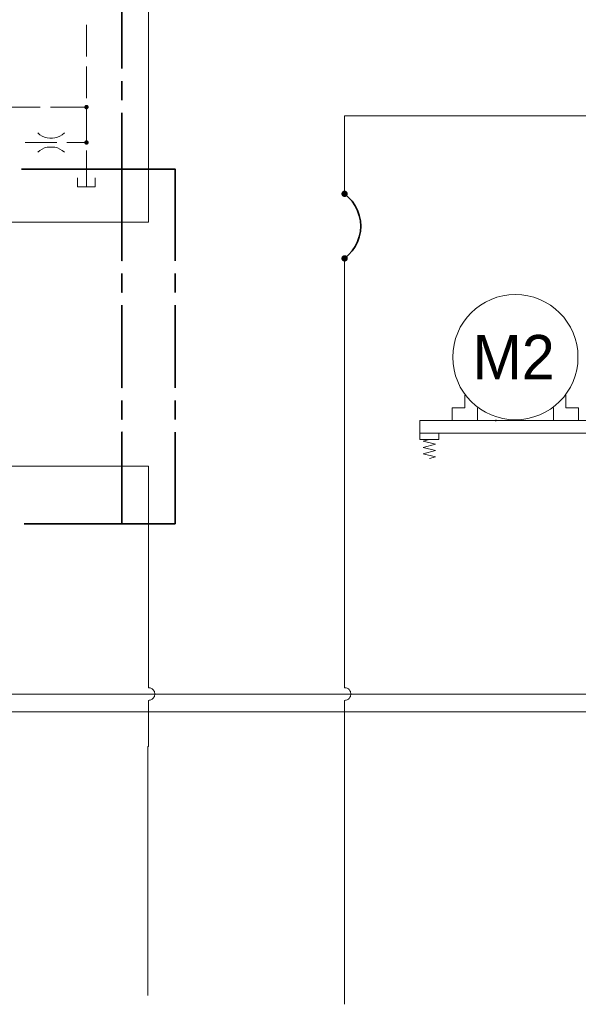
# Model space of a CAD drawing. Header units: millimetres. Extents: x 0 to 203, y 0 to 47.
# Tile 118 of 196: x 147.46 to 150.93, y 3.84 to 9.95. Entities that reach past the tile are written whole.
import ezdxf

# ---------------------------------------------------------------- set-up
doc = ezdxf.new("R2010")
doc.units = ezdxf.units.MM
for name, color, linetype in [('PDF_Geomertry', 7, 'Continuous'), ('PDF_Solid Fills', 7, 'Continuous'), ('PDF_Text', 7, 'Continuous')]:
    doc.layers.add(name, color=color, linetype=linetype)
doc.styles.add('PDF Arial', font='txt')

msp = doc.modelspace()

# ---------------------------------------------------------------- hatches: boundary and pattern name
at = {"layer": 'PDF_Solid Fills', "transparency": 33554559}
for points in [[(147.8721, 9.4049), (147.8588, 9.4082), (147.8596, 9.4096)], [(147.8721, 9.4049), (147.8588, 9.4082), (147.8596, 9.4096)], [(147.8721, 9.4049), (147.8596, 9.4096), (147.8602, 9.4118)], [(147.8721, 9.4049), (147.8596, 9.4096), (147.8602, 9.4118)], [(147.8721, 9.4049), (147.8602, 9.4118), (147.861, 9.4132)], [(147.8721, 9.4049), (147.8602, 9.4118), (147.861, 9.4132)], [(147.8721, 9.4049), (147.861, 9.4132), (147.8624, 9.4146)], [(147.8721, 9.4049), (147.861, 9.4132), (147.8624, 9.4146)], [(147.8721, 9.4049), (147.8624, 9.4146), (147.8638, 9.4151)], [(147.8721, 9.4049), (147.8624, 9.4146), (147.8638, 9.4151)], [(147.8721, 9.4049), (147.8638, 9.4151), (147.8652, 9.4165)], [(147.8721, 9.4049), (147.8638, 9.4151), (147.8652, 9.4165)], [(147.8721, 9.4049), (147.8652, 9.4165), (147.8665, 9.4174)], [(147.8721, 9.4049), (147.8652, 9.4165), (147.8665, 9.4174)], [(147.8721, 9.4049), (147.8665, 9.4174), (147.8685, 9.4179)], [(147.8721, 9.4049), (147.8665, 9.4174), (147.8685, 9.4179)], [(147.8721, 9.4049), (147.8685, 9.4179), (147.8699, 9.4179)], [(147.8721, 9.4049), (147.8685, 9.4179), (147.8699, 9.4179)], [(147.8721, 9.4049), (147.8699, 9.4179), (147.8721, 9.4179)], [(147.8721, 9.4049), (147.8699, 9.4179), (147.8721, 9.4179)], [(147.8721, 9.4049), (147.8754, 9.4179), (147.8777, 9.4174)], [(147.8721, 9.4049), (147.874, 9.4179), (147.8754, 9.4179)], [(147.8721, 9.4049), (147.8721, 9.4179), (147.874, 9.4179)], [(147.8721, 9.4049), (147.8754, 9.4179), (147.8777, 9.4174)], [(147.8721, 9.4049), (147.874, 9.4179), (147.8754, 9.4179)], [(147.8721, 9.4049), (147.8721, 9.4179), (147.874, 9.4179)], [(147.8721, 9.4049), (147.8777, 9.4174), (147.879, 9.4165)], [(147.8721, 9.4049), (147.8777, 9.4174), (147.879, 9.4165)], [(147.8721, 9.4049), (147.879, 9.4165), (147.8804, 9.4151)], [(147.8721, 9.4049), (147.879, 9.4165), (147.8804, 9.4151)], [(147.8721, 9.4049), (147.8804, 9.4151), (147.8818, 9.4146)], [(147.8721, 9.4049), (147.8804, 9.4151), (147.8818, 9.4146)], [(147.8721, 9.4049), (147.8818, 9.4146), (147.8832, 9.4132)], [(147.8721, 9.4049), (147.8818, 9.4146), (147.8832, 9.4132)], [(147.8721, 9.4049), (147.8832, 9.4132), (147.8838, 9.4118)], [(147.8721, 9.4049), (147.8832, 9.4132), (147.8838, 9.4118)], [(147.8721, 9.4049), (147.8838, 9.4118), (147.8846, 9.4096)], [(147.8721, 9.4049), (147.8838, 9.4118), (147.8846, 9.4096)], [(147.8721, 9.4049), (147.8846, 9.4096), (147.8852, 9.4082)], [(147.8721, 9.4049), (147.8846, 9.4096), (147.8852, 9.4082)], [(147.8721, 9.4049), (147.8582, 9.4063), (147.8588, 9.4082)], [(147.8721, 9.4049), (147.8582, 9.4063), (147.8588, 9.4082)], [(147.8721, 9.4049), (147.8582, 9.4049), (147.8582, 9.4063)], [(147.8721, 9.4049), (147.8582, 9.4049), (147.8582, 9.4063)], [(147.8721, 9.4049), (147.8582, 9.4026), (147.8582, 9.4049)], [(147.8721, 9.4049), (147.8588, 9.4013), (147.8582, 9.4026)], [(147.8721, 9.4049), (147.8582, 9.4026), (147.8582, 9.4049)], [(147.8721, 9.4049), (147.8588, 9.4013), (147.8582, 9.4026)], [(147.8721, 9.4049), (147.8596, 9.3993), (147.8588, 9.4013)], [(147.8721, 9.4049), (147.8596, 9.3993), (147.8588, 9.4013)], [(147.8721, 9.4049), (147.8602, 9.3979), (147.8596, 9.3993)], [(147.8721, 9.4049), (147.8602, 9.3979), (147.8596, 9.3993)], [(147.8721, 9.4049), (147.861, 9.3965), (147.8602, 9.3979)], [(147.8721, 9.4049), (147.861, 9.3965), (147.8602, 9.3979)], [(147.8721, 9.4049), (147.8624, 9.3951), (147.861, 9.3965)], [(147.8721, 9.4049), (147.8624, 9.3951), (147.861, 9.3965)], [(147.8721, 9.4049), (147.8638, 9.3937), (147.8624, 9.3951)], [(147.8721, 9.4049), (147.8638, 9.3937), (147.8624, 9.3951)], [(147.8721, 9.4049), (147.8652, 9.3924), (147.8638, 9.3937)], [(147.8721, 9.4049), (147.8652, 9.3924), (147.8638, 9.3937)], [(147.8721, 9.4049), (147.8665, 9.3915), (147.8652, 9.3924)], [(147.8721, 9.4049), (147.8665, 9.3915), (147.8652, 9.3924)], [(147.8721, 9.4049), (147.8685, 9.3915), (147.8665, 9.3915)], [(147.8721, 9.4049), (147.8685, 9.3915), (147.8665, 9.3915)], [(147.8721, 9.4049), (147.8699, 9.391), (147.8685, 9.3915)], [(147.8721, 9.4049), (147.8699, 9.391), (147.8685, 9.3915)], [(147.8721, 9.4049), (147.8721, 9.391), (147.8699, 9.391)], [(147.8721, 9.4049), (147.8721, 9.391), (147.8699, 9.391)], [(147.8721, 9.4049), (147.8852, 9.4082), (147.886, 9.4063)], [(147.8721, 9.4049), (147.8852, 9.4082), (147.886, 9.4063)], [(147.8721, 9.4049), (147.886, 9.4063), (147.886, 9.4049)], [(147.8721, 9.4049), (147.886, 9.4063), (147.886, 9.4049)], [(147.8721, 9.4049), (147.874, 9.391), (147.8721, 9.391)], [(147.8721, 9.4049), (147.8754, 9.3915), (147.874, 9.391)], [(147.8721, 9.4049), (147.8777, 9.3915), (147.8754, 9.3915)], [(147.8721, 9.4049), (147.879, 9.3924), (147.8777, 9.3915)], [(147.8721, 9.4049), (147.8804, 9.3937), (147.879, 9.3924)], [(147.8721, 9.4049), (147.8818, 9.3951), (147.8804, 9.3937)], [(147.8721, 9.4049), (147.8832, 9.3965), (147.8818, 9.3951)], [(147.8721, 9.4049), (147.8838, 9.3979), (147.8832, 9.3965)], [(147.8721, 9.4049), (147.8846, 9.3993), (147.8838, 9.3979)], [(147.8721, 9.4049), (147.8852, 9.4013), (147.8846, 9.3993)], [(147.8721, 9.4049), (147.886, 9.4026), (147.8852, 9.4013)], [(147.8721, 9.4049), (147.886, 9.4049), (147.886, 9.4026)], [(147.8721, 9.4049), (147.874, 9.391), (147.8721, 9.391)], [(147.8721, 9.4049), (147.8754, 9.3915), (147.874, 9.391)], [(147.8721, 9.4049), (147.8777, 9.3915), (147.8754, 9.3915)], [(147.8721, 9.4049), (147.879, 9.3924), (147.8777, 9.3915)], [(147.8721, 9.4049), (147.8804, 9.3937), (147.879, 9.3924)], [(147.8721, 9.4049), (147.8818, 9.3951), (147.8804, 9.3937)], [(147.8721, 9.4049), (147.8832, 9.3965), (147.8818, 9.3951)], [(147.8721, 9.4049), (147.8838, 9.3979), (147.8832, 9.3965)], [(147.8721, 9.4049), (147.8846, 9.3993), (147.8838, 9.3979)], [(147.8721, 9.4049), (147.8852, 9.4013), (147.8846, 9.3993)], [(147.8721, 9.4049), (147.886, 9.4026), (147.8852, 9.4013)], [(147.8721, 9.4049), (147.886, 9.4049), (147.886, 9.4026)], [(147.8721, 9.1846), (147.8582, 9.186), (147.8588, 9.1882)], [(147.8721, 9.1846), (147.8582, 9.1846), (147.8582, 9.186)], [(147.8721, 9.1846), (147.8582, 9.1826), (147.8582, 9.1846)], [(147.8721, 9.1846), (147.8588, 9.1813), (147.8582, 9.1826)], [(147.8721, 9.1846), (147.8588, 9.1882), (147.8596, 9.1896)], [(147.8721, 9.1846), (147.8596, 9.179), (147.8588, 9.1813)], [(147.8721, 9.1846), (147.8596, 9.1896), (147.8602, 9.1915)], [(147.8721, 9.1846), (147.8602, 9.1776), (147.8596, 9.179)], [(147.8721, 9.1846), (147.8602, 9.1915), (147.861, 9.1929)], [(147.8721, 9.1846), (147.861, 9.1763), (147.8602, 9.1776)], [(147.8721, 9.1846), (147.861, 9.1929), (147.8624, 9.1943)], [(147.8721, 9.1846), (147.8624, 9.1749), (147.861, 9.1763)], [(147.8721, 9.1846), (147.8624, 9.1943), (147.8638, 9.1957)], [(147.8721, 9.1846), (147.8638, 9.1735), (147.8624, 9.1749)], [(147.8721, 9.1846), (147.8638, 9.1957), (147.8652, 9.1965)], [(147.8721, 9.1846), (147.8652, 9.1729), (147.8638, 9.1735)], [(147.8721, 9.1846), (147.8652, 9.1965), (147.8665, 9.1971)], [(147.8721, 9.1846), (147.8665, 9.1721), (147.8652, 9.1729)], [(147.8721, 9.1846), (147.8665, 9.1971), (147.8685, 9.1979)], [(147.8721, 9.1846), (147.8685, 9.1715), (147.8665, 9.1721)], [(147.8721, 9.1846), (147.8685, 9.1979), (147.8699, 9.1979)], [(147.8721, 9.1846), (147.8699, 9.1707), (147.8685, 9.1715)], [(147.8721, 9.1846), (147.8699, 9.1979), (147.8721, 9.1985)], [(147.8721, 9.1846), (147.8721, 9.1707), (147.8699, 9.1707)], [(147.8721, 9.1846), (147.8721, 9.1985), (147.874, 9.1979)], [(147.8721, 9.1846), (147.8754, 9.1979), (147.8777, 9.1971)], [(147.8721, 9.1846), (147.874, 9.1979), (147.8754, 9.1979)], [(147.8721, 9.1846), (147.8777, 9.1971), (147.879, 9.1965)], [(147.8721, 9.1846), (147.879, 9.1965), (147.8804, 9.1957)], [(147.8721, 9.1846), (147.8804, 9.1957), (147.8818, 9.1943)], [(147.8721, 9.1846), (147.8818, 9.1943), (147.8832, 9.1929)], [(147.8721, 9.1846), (147.8832, 9.1929), (147.8838, 9.1915)], [(147.8721, 9.1846), (147.8838, 9.1915), (147.8846, 9.1896)], [(147.8721, 9.1846), (147.8846, 9.1896), (147.8852, 9.1882)], [(147.8721, 9.1846), (147.8852, 9.1882), (147.886, 9.186)], [(147.8721, 9.1846), (147.886, 9.186), (147.886, 9.1846)], [(147.8721, 9.1846), (147.874, 9.1707), (147.8721, 9.1707)], [(147.8721, 9.1846), (147.8754, 9.1715), (147.874, 9.1707)], [(147.8721, 9.1846), (147.8777, 9.1721), (147.8754, 9.1715)], [(147.8721, 9.1846), (147.879, 9.1729), (147.8777, 9.1721)], [(147.8721, 9.1846), (147.8804, 9.1735), (147.879, 9.1729)], [(147.8721, 9.1846), (147.8818, 9.1749), (147.8804, 9.1735)], [(147.8721, 9.1846), (147.8832, 9.1763), (147.8818, 9.1749)], [(147.8721, 9.1846), (147.8838, 9.1776), (147.8832, 9.1763)], [(147.8721, 9.1846), (147.8846, 9.179), (147.8838, 9.1776)], [(147.8721, 9.1846), (147.8852, 9.1813), (147.8846, 9.179)], [(147.8721, 9.1846), (147.886, 9.1826), (147.8852, 9.1813)], [(147.8721, 9.1846), (147.886, 9.1846), (147.886, 9.1826)], [(149.4749, 8.866), (149.4554, 8.8688), (149.456, 8.8715)], [(149.4749, 8.866), (149.4554, 8.866), (149.4554, 8.8688)], [(149.4749, 8.866), (149.4554, 8.8638), (149.4554, 8.866)], [(149.4749, 8.866), (149.456, 8.861), (149.4554, 8.8638)], [(149.4749, 8.866), (149.456, 8.8715), (149.4568, 8.8735)], [(149.4749, 8.866), (149.4568, 8.859), (149.456, 8.861)], [(149.4749, 8.866), (149.4568, 8.8735), (149.4582, 8.8762)], [(149.4749, 8.866), (149.4582, 8.8563), (149.4568, 8.859)], [(149.4749, 8.866), (149.4582, 8.8762), (149.4596, 8.8785)], [(149.4749, 8.866), (149.4596, 8.854), (149.4582, 8.8563)], [(149.4749, 8.866), (149.4596, 8.8785), (149.461, 8.8799)], [(149.4749, 8.866), (149.461, 8.8521), (149.4596, 8.854)], [(149.4749, 8.866), (149.461, 8.8799), (149.4629, 8.8818)], [(149.4749, 8.866), (149.4629, 8.8507), (149.461, 8.8521)], [(149.4749, 8.866), (149.4629, 8.8818), (149.4652, 8.8832)], [(149.4749, 8.866), (149.4652, 8.8493), (149.4629, 8.8507)], [(149.4749, 8.866), (149.4652, 8.8832), (149.4679, 8.8846)], [(149.4749, 8.866), (149.4679, 8.8479), (149.4652, 8.8493)], [(149.4749, 8.866), (149.4679, 8.8846), (149.4699, 8.8854)], [(149.4749, 8.866), (149.4699, 8.8471), (149.4679, 8.8479)], [(149.4749, 8.866), (149.4699, 8.8854), (149.4727, 8.886)], [(149.4749, 8.866), (149.4727, 8.8465), (149.4699, 8.8471)], [(149.4749, 8.866), (149.4727, 8.886), (149.4749, 8.886)], [(149.4749, 8.866), (149.4749, 8.8465), (149.4727, 8.8465)], [(149.4749, 8.866), (149.4777, 8.886), (149.4804, 8.8854)], [(149.4749, 8.866), (149.4749, 8.886), (149.4777, 8.886)], [(149.4749, 8.866), (149.4804, 8.8854), (149.4824, 8.8846)], [(149.4749, 8.866), (149.4824, 8.8846), (149.4852, 8.8832)], [(149.4749, 8.866), (149.4852, 8.8832), (149.4874, 8.8818)], [(149.4749, 8.866), (149.4874, 8.8818), (149.4888, 8.8799)], [(149.4749, 8.866), (149.4888, 8.8799), (149.4907, 8.8785)], [(149.4749, 8.866), (149.4907, 8.8785), (149.4921, 8.8762)], [(149.4749, 8.866), (149.4921, 8.8762), (149.4935, 8.8735)], [(149.4749, 8.866), (149.4935, 8.8735), (149.4943, 8.8715)], [(149.4749, 8.866), (149.4943, 8.8715), (149.4949, 8.8688)], [(149.4749, 8.866), (149.4949, 8.8688), (149.4949, 8.866)], [(149.4749, 8.866), (149.4777, 8.8465), (149.4749, 8.8465)], [(149.4749, 8.866), (149.4804, 8.8471), (149.4777, 8.8465)], [(149.4749, 8.866), (149.4824, 8.8479), (149.4804, 8.8471)], [(149.4749, 8.866), (149.4852, 8.8493), (149.4824, 8.8479)], [(149.4749, 8.866), (149.4874, 8.8507), (149.4852, 8.8493)], [(149.4749, 8.866), (149.4888, 8.8521), (149.4874, 8.8507)], [(149.4749, 8.866), (149.4907, 8.854), (149.4888, 8.8521)], [(149.4749, 8.866), (149.4921, 8.8563), (149.4907, 8.854)], [(149.4749, 8.866), (149.4935, 8.859), (149.4921, 8.8563)], [(149.4749, 8.866), (149.4943, 8.861), (149.4935, 8.859)], [(149.4749, 8.866), (149.4949, 8.8638), (149.4943, 8.861)], [(149.4749, 8.866), (149.4949, 8.866), (149.4949, 8.8638)], [(149.4749, 8.4651), (149.4554, 8.4679), (149.456, 8.4707)], [(149.4749, 8.4651), (149.4554, 8.4651), (149.4554, 8.4679)], [(149.4749, 8.4651), (149.4554, 8.4632), (149.4554, 8.4651)], [(149.4749, 8.4651), (149.456, 8.4604), (149.4554, 8.4632)], [(149.4749, 8.4651), (149.456, 8.4707), (149.4568, 8.4729)], [(149.4749, 8.4651), (149.4568, 8.4582), (149.456, 8.4604)], [(149.4749, 8.4651), (149.4568, 8.4729), (149.4582, 8.4757)], [(149.4749, 8.4651), (149.4582, 8.4554), (149.4568, 8.4582)], [(149.4749, 8.4651), (149.4582, 8.4757), (149.4596, 8.4776)], [(149.4749, 8.4651), (149.4596, 8.4535), (149.4582, 8.4554)], [(149.4749, 8.4651), (149.4596, 8.4776), (149.461, 8.479)], [(149.4749, 8.4651), (149.461, 8.4513), (149.4596, 8.4535)], [(149.4749, 8.4651), (149.461, 8.479), (149.4629, 8.4813)], [(149.4749, 8.4651), (149.4629, 8.4499), (149.461, 8.4513)], [(149.4749, 8.4651), (149.4629, 8.4813), (149.4652, 8.4826)], [(149.4749, 8.4651), (149.4652, 8.4485), (149.4629, 8.4499)], [(149.4749, 8.4651), (149.4652, 8.4826), (149.4679, 8.484)], [(149.4749, 8.4651), (149.4679, 8.4471), (149.4652, 8.4485)], [(149.4749, 8.4651), (149.4679, 8.484), (149.4699, 8.4846)], [(149.4749, 8.4651), (149.4699, 8.4465), (149.4679, 8.4471)], [(149.4749, 8.4651), (149.4699, 8.4846), (149.4727, 8.4846)], [(149.4749, 8.4651), (149.4727, 8.4457), (149.4699, 8.4465)], [(149.4749, 8.4651), (149.4727, 8.4846), (149.4749, 8.4854)], [(149.4749, 8.4651), (149.4749, 8.4457), (149.4727, 8.4457)], [(149.4749, 8.4651), (149.4749, 8.4854), (149.4777, 8.4846)], [(149.4749, 8.4651), (149.4804, 8.4846), (149.4824, 8.484)], [(149.4749, 8.4651), (149.4777, 8.4846), (149.4804, 8.4846)], [(149.4749, 8.4651), (149.4824, 8.484), (149.4852, 8.4826)], [(149.4749, 8.4651), (149.4852, 8.4826), (149.4874, 8.4813)], [(149.4749, 8.4651), (149.4874, 8.4813), (149.4888, 8.479)], [(149.4749, 8.4651), (149.4888, 8.479), (149.4907, 8.4776)], [(149.4749, 8.4651), (149.4907, 8.4776), (149.4921, 8.4757)], [(149.4749, 8.4651), (149.4921, 8.4757), (149.4935, 8.4729)], [(149.4749, 8.4651), (149.4935, 8.4729), (149.4943, 8.4707)], [(149.4749, 8.4651), (149.4943, 8.4707), (149.4949, 8.4679)], [(149.4749, 8.4651), (149.4949, 8.4679), (149.4949, 8.4651)], [(149.4749, 8.4651), (149.4777, 8.4457), (149.4749, 8.4457)], [(149.4749, 8.4651), (149.4804, 8.4465), (149.4777, 8.4457)], [(149.4749, 8.4651), (149.4824, 8.4471), (149.4804, 8.4465)], [(149.4749, 8.4651), (149.4852, 8.4485), (149.4824, 8.4471)], [(149.4749, 8.4651), (149.4874, 8.4499), (149.4852, 8.4485)], [(149.4749, 8.4651), (149.4888, 8.4513), (149.4874, 8.4499)], [(149.4749, 8.4651), (149.4907, 8.4535), (149.4888, 8.4513)], [(149.4749, 8.4651), (149.4921, 8.4554), (149.4907, 8.4535)], [(149.4749, 8.4651), (149.4935, 8.4582), (149.4921, 8.4554)], [(149.4749, 8.4651), (149.4943, 8.4604), (149.4935, 8.4582)], [(149.4749, 8.4651), (149.4949, 8.4632), (149.4943, 8.4604)], [(149.4749, 8.4651), (149.4949, 8.4651), (149.4949, 8.4632)], [(150.4143, 7.4596), (150.4102, 7.4604), (150.411, 7.461)], [(150.4143, 7.4596), (150.4102, 7.4596), (150.4102, 7.4604)], [(150.4143, 7.4596), (150.4102, 7.459), (150.4102, 7.4596)], [(150.4143, 7.4596), (150.4102, 7.4582), (150.4102, 7.459)], [(150.4143, 7.4596), (150.411, 7.4582), (150.4102, 7.4582)], [(150.4143, 7.4596), (150.411, 7.4618), (150.4115, 7.4624)], [(150.4143, 7.4596), (150.411, 7.461), (150.411, 7.4618)], [(150.4143, 7.4596), (150.411, 7.4576), (150.411, 7.4582)], [(150.4143, 7.4596), (150.411, 7.4568), (150.411, 7.4576)], [(150.4143, 7.4596), (150.4115, 7.4568), (150.411, 7.4568)], [(150.4143, 7.4596), (150.4115, 7.4624), (150.4124, 7.4632)], [(150.4143, 7.4596), (150.4115, 7.4562), (150.4115, 7.4568)], [(150.4143, 7.4596), (150.4124, 7.4562), (150.4115, 7.4562)], [(150.4143, 7.4596), (150.4124, 7.4632), (150.4129, 7.4632)], [(150.4143, 7.4596), (150.4129, 7.4562), (150.4124, 7.4562)], [(150.4143, 7.4596), (150.4129, 7.4632), (150.4138, 7.4638)], [(150.4143, 7.4596), (150.4129, 7.4554), (150.4129, 7.4562)], [(150.4143, 7.4596), (150.4138, 7.4554), (150.4129, 7.4554)], [(150.4143, 7.4596), (150.4138, 7.4638), (150.4143, 7.4638)], [(150.4143, 7.4596), (150.4143, 7.4554), (150.4138, 7.4554)], [(150.4143, 7.4596), (150.4143, 7.4638), (150.4152, 7.4632)], [(150.4143, 7.4596), (150.4165, 7.4632), (150.4165, 7.4624)], [(150.4143, 7.4596), (150.4157, 7.4632), (150.4165, 7.4632)], [(150.4143, 7.4596), (150.4152, 7.4632), (150.4157, 7.4632)], [(150.4143, 7.4596), (150.4171, 7.4624), (150.4171, 7.4618)], [(150.4143, 7.4596), (150.4165, 7.4624), (150.4171, 7.4624)], [(150.4143, 7.4596), (150.4179, 7.4618), (150.4179, 7.461)], [(150.4143, 7.4596), (150.4171, 7.4618), (150.4179, 7.4618)], [(150.4143, 7.4596), (150.4179, 7.461), (150.4179, 7.4604)], [(150.4143, 7.4596), (150.4179, 7.4604), (150.4179, 7.4596)], [(150.4143, 7.4596), (150.4152, 7.4554), (150.4143, 7.4554)], [(150.4143, 7.4596), (150.4157, 7.4562), (150.4152, 7.4554)], [(150.4143, 7.4596), (150.4165, 7.4562), (150.4157, 7.4562)], [(150.4143, 7.4596), (150.4171, 7.4568), (150.4165, 7.4562)], [(150.4143, 7.4596), (150.4179, 7.4576), (150.4171, 7.4568)], [(150.4143, 7.4596), (150.4179, 7.4582), (150.4179, 7.4576)], [(150.4143, 7.4596), (150.4179, 7.459), (150.4179, 7.4582)], [(150.4143, 7.4596), (150.4179, 7.4596), (150.4179, 7.459)], [(148.5091, 3.9269), (148.5073, 3.9269), (148.507, 3.9269)]]:
    msp.add_hatch(color=256, dxfattribs=at).paths.add_polyline_path(points)

# ---------------------------------------------------------------- linework, layer by layer
at = {"layer": 'PDF_Geomertry', "lineweight": 15}
for points in [[(146.4499, 12.0096), (146.4499, 11.259), (148.2568, 11.259), (148.2568, 9.0193), (148.2568, 8.6896), (148.0921, 8.6896), (146.1665, 8.6896), (145.5068, 8.6896), (145.4518, 8.6896), (145.4518, 8.1396), (145.4518, 8.029)], [(147.8721, 9.9151), (147.8721, 9.7188)], [(147.8721, 9.6554), (147.8721, 9.459)], [(147.3888, 9.4049), (147.5852, 9.4049)], [(147.6485, 9.4049), (147.8721, 9.4049)], [(147.8721, 9.3957), (147.8721, 9.1993)], [(151.7615, 9.0507), (151.7615, 9.3493), (149.4749, 9.3493), (149.4749, 8.866)], [(147.5693, 9.2438), (147.5824, 9.2332), (147.5963, 9.2249), (147.6115, 9.2188), (147.6277, 9.2146), (147.6435, 9.2124), (147.6602, 9.2124), (147.6763, 9.2146), (147.6921, 9.2188), (147.7074, 9.2249), (147.7213, 9.2332), (147.7346, 9.2438)], [(147.7346, 9.1257), (147.7213, 9.1354), (147.7074, 9.1437), (147.6921, 9.1507), (147.6763, 9.1549), (147.6602, 9.1568), (147.6435, 9.1568), (147.6277, 9.1549), (147.6115, 9.1507), (147.5963, 9.1437), (147.5824, 9.1354), (147.5693, 9.1257)], [(147.8721, 9.136), (147.8721, 9.0193), (147.8721, 8.9096)], [(147.8171, 8.9646), (147.8171, 8.9096), (147.9268, 8.9096), (147.9268, 8.9646)], [(149.4749, 5.8013), (149.4804, 5.8013), (149.4852, 5.7999), (149.4902, 5.7985), (149.4949, 5.7965), (149.499, 5.7938), (149.5027, 5.7901), (149.506, 5.786), (149.5088, 5.7818), (149.5115, 5.7771), (149.5129, 5.7721), (149.5143, 5.7674), (149.5143, 5.7624), (149.5143, 5.7568), (149.5129, 5.7521), (149.5115, 5.7471), (149.5088, 5.7424), (149.506, 5.7382), (149.5027, 5.7346), (149.499, 5.7313), (149.4949, 5.7285), (149.4902, 5.7257), (149.4852, 5.7243), (149.4804, 5.7235), (149.4749, 5.7229), (149.4804, 5.7235), (149.4852, 5.7243), (149.4902, 5.7257), (149.4949, 5.7285), (149.499, 5.7313), (149.5027, 5.7346), (149.506, 5.7382), (149.5088, 5.7424), (149.5115, 5.7471), (149.5129, 5.7521), (149.5143, 5.7568), (149.5143, 5.7624), (149.5143, 5.7674), (149.5129, 5.7721), (149.5115, 5.7771), (149.5088, 5.7818), (149.506, 5.786), (149.5027, 5.7901), (149.499, 5.7938), (149.4949, 5.7965), (149.4902, 5.7985), (149.4852, 5.7999), (149.4804, 5.8013), (149.4749, 5.8013), (149.4749, 8.4651)], [(150.2213, 7.6165), (150.2213, 7.5382), (150.1429, 7.5382), (150.1429, 7.4596), (150.3004, 7.4596), (150.3004, 7.5382)], [(150.8504, 7.6165), (150.8504, 7.5382), (150.929, 7.5382), (150.929, 7.4596), (150.7721, 7.4596), (150.7721, 7.5382)], [(145.6165, 6.0021), (145.6165, 5.7624), (152.8624, 5.7624), (160.5671, 5.7624), (164.5832, 5.7624), (164.5832, 7.3771), (166.0485, 7.3771)], [(150.061, 7.3813), (150.061, 7.3415), (149.9429, 7.3415), (149.9429, 7.3813)], [(150.0018, 7.2235), (150.0407, 7.234), (149.9624, 7.2535), (150.0407, 7.2729), (149.9624, 7.2924), (150.0407, 7.3124), (149.9624, 7.3318), (150.0018, 7.3415)], [(145.4518, 7.1771), (148.0921, 7.1771), (148.2568, 7.1771), (148.2568, 6.8193), (148.2568, 5.8013), (148.2624, 5.8013), (148.2671, 5.7999), (148.2721, 5.7985), (148.2768, 5.7965), (148.281, 5.7938), (148.2846, 5.7901), (148.2879, 5.786), (148.2907, 5.7818), (148.2935, 5.7771), (148.2949, 5.7721), (148.2963, 5.7674), (148.2963, 5.7624), (148.2963, 5.7568), (148.2949, 5.7521), (148.2935, 5.7471), (148.2907, 5.7424), (148.2879, 5.7382), (148.2846, 5.7346), (148.281, 5.7313), (148.2768, 5.7285), (148.2721, 5.7257), (148.2671, 5.7243), (148.2624, 5.7235), (148.2568, 5.7229), (148.2624, 5.7235), (148.2671, 5.7243), (148.2721, 5.7257), (148.2768, 5.7285), (148.281, 5.7313), (148.2846, 5.7346), (148.2879, 5.7382), (148.2907, 5.7424), (148.2935, 5.7471), (148.2949, 5.7521), (148.2963, 5.7568), (148.2963, 5.7624), (148.2963, 5.7674), (148.2949, 5.7721), (148.2935, 5.7771), (148.2907, 5.7818), (148.2879, 5.786), (148.2846, 5.7901), (148.281, 5.7938), (148.2768, 5.7965), (148.2721, 5.7985), (148.2671, 5.7999), (148.2624, 5.8013), (148.2568, 5.8013)], [(148.2568, 5.7229), (148.2568, 5.436), (148.2532, 5.436), (148.2532, 3.8915)], [(149.4749, 5.7229), (149.4749, 3.8368)], [(140.2846, 5.6521), (181.7379, 5.6521)]]:
    msp.add_lwpolyline(points, dxfattribs=at)
at = {"layer": 'PDF_Geomertry', "lineweight": 35}
for points in [[(148.0921, 9.6437), (148.0921, 10.1554)], [(148.0921, 9.4471), (148.0921, 9.5651)], [(147.4685, 9.0193), (148.0921, 9.0193), (148.0921, 9.3679)], [(147.486, 9.0193), (148.0921, 9.0193), (148.0921, 8.4507), (148.0921, 9.0193), (148.4221, 9.0193), (148.4221, 8.4507)], [(149.4749, 8.4651), (149.5004, 8.4868), (149.5221, 8.5118), (149.5407, 8.5396), (149.556, 8.5688), (149.5665, 8.5999), (149.5735, 8.6326), (149.5754, 8.666), (149.5735, 8.6993), (149.5665, 8.7313), (149.556, 8.7632), (149.5407, 8.7924), (149.5221, 8.8201), (149.5004, 8.8443), (149.4749, 8.866)], [(148.4221, 8.3721), (148.4221, 8.254)], [(148.4221, 8.1749), (148.4221, 7.6632)], [(148.4221, 7.5846), (148.4221, 7.4665)], [(148.4221, 7.3882), (148.4221, 6.8193), (148.0921, 6.8193), (148.0921, 7.3882), (148.0921, 6.8193), (147.486, 6.8193)]]:
    msp.add_lwpolyline(points, dxfattribs=at)
at = {"layer": 'PDF_Geomertry', "lineweight": 0}
for points in [[(147.8652, 9.4049), (147.8652, 9.4035), (147.8652, 9.4026), (147.8657, 9.4021), (147.8657, 9.4013), (147.8665, 9.4007), (147.8671, 9.3999), (147.8679, 9.3993), (147.8685, 9.3985), (147.8693, 9.3979), (147.8699, 9.3979), (147.8713, 9.3979), (147.8721, 9.3979), (147.8727, 9.3979), (147.874, 9.3979), (147.8749, 9.3979), (147.8754, 9.3985), (147.8763, 9.3993), (147.8768, 9.3999), (147.8777, 9.4007), (147.8782, 9.4013), (147.8782, 9.4021), (147.879, 9.4026), (147.879, 9.4035), (147.879, 9.4049), (147.879, 9.4054), (147.879, 9.4063), (147.8782, 9.4068), (147.8782, 9.4082), (147.8777, 9.409), (147.8768, 9.4096), (147.8763, 9.4104), (147.8754, 9.4104), (147.8749, 9.411), (147.874, 9.411), (147.8727, 9.411), (147.8721, 9.4118), (147.8713, 9.411), (147.8699, 9.411), (147.8693, 9.411), (147.8685, 9.4104), (147.8679, 9.4104), (147.8671, 9.4096), (147.8665, 9.409), (147.8657, 9.4082), (147.8657, 9.4068), (147.8652, 9.4063), (147.8652, 9.4054), (147.8652, 9.4049)], [(147.8652, 9.4049), (147.8652, 9.4035), (147.8652, 9.4026), (147.8657, 9.4021), (147.8657, 9.4013), (147.8665, 9.4007), (147.8671, 9.3999), (147.8679, 9.3993), (147.8685, 9.3985), (147.8693, 9.3979), (147.8699, 9.3979), (147.8713, 9.3979), (147.8721, 9.3979), (147.8727, 9.3979), (147.874, 9.3979), (147.8749, 9.3979), (147.8754, 9.3985), (147.8763, 9.3993), (147.8768, 9.3999), (147.8777, 9.4007), (147.8782, 9.4013), (147.8782, 9.4021), (147.879, 9.4026), (147.879, 9.4035), (147.879, 9.4049), (147.879, 9.4054), (147.879, 9.4063), (147.8782, 9.4068), (147.8782, 9.4082), (147.8777, 9.409), (147.8768, 9.4096), (147.8763, 9.4104), (147.8754, 9.4104), (147.8749, 9.411), (147.874, 9.411), (147.8727, 9.411), (147.8721, 9.4118), (147.8713, 9.411), (147.8699, 9.411), (147.8693, 9.411), (147.8685, 9.4104), (147.8679, 9.4104), (147.8671, 9.4096), (147.8665, 9.409), (147.8657, 9.4082), (147.8657, 9.4068), (147.8652, 9.4063), (147.8652, 9.4054), (147.8652, 9.4049)], [(147.8652, 9.1846), (147.8652, 9.184), (147.8652, 9.1826), (147.8657, 9.1818), (147.8657, 9.1813), (147.8665, 9.1804), (147.8671, 9.1799), (147.8679, 9.179), (147.8685, 9.1785), (147.8693, 9.1785), (147.8699, 9.1776), (147.8713, 9.1776), (147.8721, 9.1776), (147.8727, 9.1776), (147.874, 9.1776), (147.8749, 9.1785), (147.8754, 9.1785), (147.8763, 9.179), (147.8768, 9.1799), (147.8777, 9.1804), (147.8782, 9.1813), (147.8782, 9.1818), (147.879, 9.1826), (147.879, 9.184), (147.879, 9.1846), (147.879, 9.1854), (147.879, 9.186), (147.8782, 9.1874), (147.8782, 9.1882), (147.8777, 9.1888), (147.8768, 9.1896), (147.8763, 9.1901), (147.8754, 9.1901), (147.8749, 9.191), (147.874, 9.191), (147.8727, 9.1915), (147.8721, 9.1915), (147.8713, 9.1915), (147.8699, 9.191), (147.8693, 9.191), (147.8685, 9.1901), (147.8679, 9.1901), (147.8671, 9.1896), (147.8665, 9.1888), (147.8657, 9.1882), (147.8657, 9.1874), (147.8652, 9.186), (147.8652, 9.1854), (147.8652, 9.1846)], [(149.4652, 8.866), (149.4652, 8.8651), (149.4657, 8.8638), (149.4657, 8.8624), (149.4665, 8.861), (149.4671, 8.8604), (149.4679, 8.859), (149.4693, 8.8582), (149.4699, 8.8576), (149.4713, 8.8568), (149.4727, 8.8568), (149.474, 8.8563), (149.4749, 8.8563), (149.4763, 8.8563), (149.4777, 8.8568), (149.479, 8.8568), (149.4804, 8.8576), (149.481, 8.8582), (149.4818, 8.859), (149.4832, 8.8604), (149.4838, 8.861), (149.4846, 8.8624), (149.4846, 8.8638), (149.4846, 8.8651), (149.4852, 8.866), (149.4846, 8.8674), (149.4846, 8.8688), (149.4846, 8.8701), (149.4838, 8.8715), (149.4832, 8.8721), (149.4818, 8.8729), (149.481, 8.8743), (149.4804, 8.8749), (149.479, 8.8757), (149.4777, 8.8757), (149.4763, 8.8762), (149.4749, 8.8762), (149.474, 8.8762), (149.4727, 8.8757), (149.4713, 8.8757), (149.4699, 8.8749), (149.4693, 8.8743), (149.4679, 8.8729), (149.4671, 8.8721), (149.4665, 8.8715), (149.4657, 8.8701), (149.4657, 8.8688), (149.4652, 8.8674), (149.4652, 8.866)], [(149.4652, 8.4651), (149.4652, 8.4646), (149.4657, 8.4632), (149.4657, 8.4618), (149.4665, 8.4604), (149.4671, 8.4596), (149.4679, 8.4582), (149.4693, 8.4576), (149.4699, 8.4568), (149.4713, 8.4562), (149.4727, 8.4562), (149.474, 8.4554), (149.4749, 8.4554), (149.4763, 8.4554), (149.4777, 8.4562), (149.479, 8.4562), (149.4804, 8.4568), (149.481, 8.4576), (149.4818, 8.4582), (149.4832, 8.4596), (149.4838, 8.4604), (149.4846, 8.4618), (149.4846, 8.4632), (149.4846, 8.4646), (149.4852, 8.4651), (149.4846, 8.4665), (149.4846, 8.4679), (149.4846, 8.4693), (149.4838, 8.4701), (149.4832, 8.4715), (149.4818, 8.4721), (149.481, 8.4735), (149.4804, 8.4743), (149.479, 8.4743), (149.4777, 8.4749), (149.4763, 8.4749), (149.4749, 8.4757), (149.474, 8.4749), (149.4727, 8.4749), (149.4713, 8.4743), (149.4699, 8.4743), (149.4693, 8.4735), (149.4679, 8.4721), (149.4671, 8.4715), (149.4665, 8.4701), (149.4657, 8.4693), (149.4657, 8.4679), (149.4652, 8.4665), (149.4652, 8.4651)], [(150.4124, 7.4596), (150.4124, 7.459), (150.4124, 7.4582), (150.4129, 7.4582), (150.4129, 7.4576), (150.4138, 7.4576), (150.4143, 7.4576), (150.4152, 7.4576), (150.4152, 7.4582), (150.4157, 7.4582), (150.4157, 7.459), (150.4165, 7.4596), (150.4157, 7.4604), (150.4157, 7.461), (150.4152, 7.461), (150.4152, 7.4618), (150.4143, 7.4618), (150.4138, 7.4618), (150.4129, 7.461), (150.4124, 7.461), (150.4124, 7.4604), (150.4124, 7.4596)]]:
    msp.add_lwpolyline(points, close=True, dxfattribs=at)
at = {"layer": 'PDF_Geomertry', "lineweight": 15}
for points in [[(147.4907, 9.1846), (147.6879, 9.1846)], [(147.7504, 9.1846), (147.8721, 9.1846)], [(149.9429, 7.3813), (151.0824, 7.3813), (151.0824, 7.4596), (149.9429, 7.4596), (149.9429, 7.3813)], [(150.0213, 7.3813), (149.9818, 7.3813)]]:
    msp.add_lwpolyline(points, close=True, dxfattribs=at)
at = {"layer": 'PDF_Geomertry', "lineweight": 35}
for points in [[(148.0921, 8.3721), (148.0921, 8.254)], [(148.0921, 8.1749), (148.0921, 7.6632)], [(148.0921, 7.5846), (148.0921, 7.4665)]]:
    msp.add_lwpolyline(points, close=True, dxfattribs=at)
at = {"layer": 'PDF_Geomertry', "lineweight": -3}
for points in [[(150.4102, 7.4604), (150.4143, 7.4596)], [(150.411, 7.4618), (150.4143, 7.4596)], [(150.4115, 7.4624), (150.4143, 7.4596)], [(150.4129, 7.4632), (150.4143, 7.4596)], [(150.4143, 7.4638), (150.4143, 7.4596)], [(150.4179, 7.4604), (150.4143, 7.4596)], [(150.4143, 7.4554), (150.4143, 7.4596)], [(150.4165, 7.4562), (150.4143, 7.4596)], [(150.4171, 7.4568), (150.4143, 7.4596)], [(150.4179, 7.4582), (150.4143, 7.4596)]]:
    msp.add_lwpolyline(points, dxfattribs=at)
at = {"layer": 'PDF_Geomertry', "lineweight": 15}
msp.add_circle((150.536, 7.8528), 0.3889, dxfattribs=at)

# ---------------------------------------------------------------- texts
at = {"layer": 'PDF_Text', "insert": (150.2693, 7.7151), "char_height": 0.27519, "attachment_point": 7, "style": 'PDF Arial'}
msp.add_mtext('M2', dxfattribs=at)

doc.saveas('drawing.dxf')
